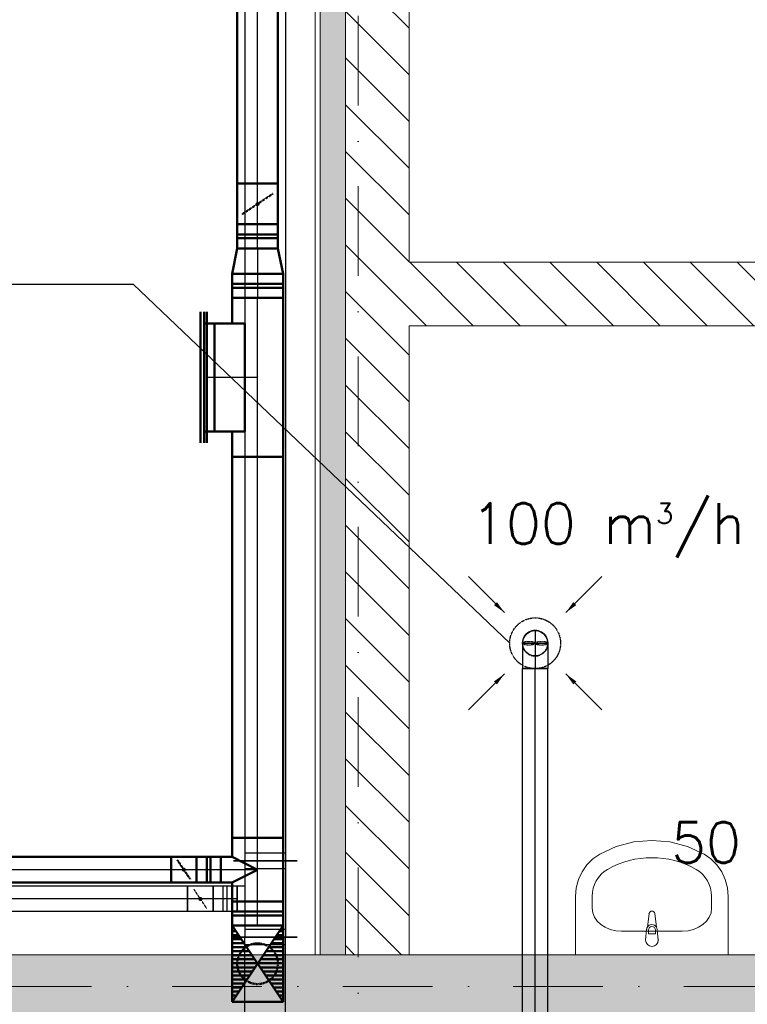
# Model space of a CAD drawing. Header units: millimetres. Extents: x -4612887 to -4536833, y -5457376 to -5415716.
# Tile 22 of 144: x -4600406 to -4597546, y -5441984 to -5438110. Entities that reach past the tile are written whole.
import ezdxf

# ---------------------------------------------------------------- set-up
doc = ezdxf.new("R2010")
doc.units = ezdxf.units.MM
doc.header["$MEASUREMENT"] = 0
doc.linetypes.add('DASHED', pattern=[0.75, 0.5, -0.25])
doc.linetypes.add('Kropki i Kreski', pattern=[670.277762, 352.777767, -176.388884, 0, -141.111112])
doc.layers.get('0').update_dxf_attribs({"color": 8, "lineweight": 18})
for name, color, linetype, lineweight in [('FLUID-W1C', 7, 'Continuous', 30), ('FLUID-W1c-160-ARRGR', 7, 'Continuous', 25), ('FLUID-W6', 7, 'Continuous', 30), ('FLUID-WT1-160-ARRGR', 7, 'Continuous', 25), ('FLUID-Zmiany', 7, 'Continuous', 50), ('is_wnt_opis', 60, 'Continuous', 25), ('Osie', 8, 'Continuous', 18), ('TECHNOLOGIA', 8, 'Continuous', 18), ('Ściany wewnętrzne', 7, 'Continuous', 18)]:
    doc.layers.add(name, color=color, linetype=linetype, lineweight=lineweight)
for name, color, linetype in [('FLUID-W1C-SYM', 7, 'Continuous'), ('FLUID-W6-SYM', 7, 'Continuous'), ('FLUID-Zmiany-SYM', 7, 'Continuous')]:
    doc.layers.add(name, color=color, linetype=linetype)
doc.styles.add('FDBES', font='simplex.shx')
doc.dimstyles.new('FDBES', dxfattribs={"dimscale": 50, "dimtxt": 4, "dimasz": 2.5, "dimexe": 0.8, "dimexo": 2, "dimgap": 1, "dimtad": 1, "dimdsep": 46, "dimtxsty": 'FDBES', "dimcen": 2.5, "dimclrd": 4, "dimclre": 5, "dimadec": 0, "dimazin": 0, "dimtfac": 1, "dimtmove": 0, "dimatfit": 3, "dimfxl": 1, "dimarcsym": 0})
pattern_1 = [(315, (-4559356.9, -5416807.61), (91.92388, 91.92388), [])]

# ---------------------------------------------------------------- blocks, each defined once
blk = doc.blocks.new('*U116')
at = {"linetype": 'Continuous'}
h = blk.add_hatch(dxfattribs=at)
h.set_pattern_fill('LINE', scale=127, angle=90, style=0)
h.paths.add_polyline_path([(-150, 100), (150, 100), (-150, -100), (150, -100)])
at = {"color": 10, "linetype": 'Continuous', "lineweight": -2}
for p, q in [((-150, -100), (-150, 100)), ((150, 100), (150, -100))]:
    blk.add_line(p, q, dxfattribs=at)
at = {"color": 0, "linetype": 'ByBlock', "lineweight": -2}
for p, q in [((-150, 100), (150, 100)), ((-150, -100), (150, -100))]:
    blk.add_line(p, q, dxfattribs=at)
at = {"color": 7, "linetype": 'Continuous'}
for p, q in [((-150, 100), (150, -100)), ((-150, -100), (150, 100))]:
    blk.add_line(p, q, dxfattribs=at)
at = {"color": 7, "linetype": 'DASHED'}
blk.add_circle((0, 0), 80, dxfattribs=at)
blk = doc.blocks.new('*U115')
at = {"color": 10, "linetype": 'Continuous', "lineweight": -2}
for p, q in [((-750, -100), (-750, 100)), ((750, 100), (750, -100))]:
    blk.add_line(p, q, dxfattribs=at)
at = {"color": 0, "linetype": 'ByBlock', "lineweight": -2}
for p, q in [((-750, 100), (750, 100)), ((-750, -100), (750, -100))]:
    blk.add_line(p, q, dxfattribs=at)
at = {"layer": 'FLUID-Zmiany-SYM', "color": 7, "linetype": 'Continuous'}
blk.add_line((-750, 0), (750, 0), dxfattribs=at)
blk = doc.blocks.new('*U114')
at = {"color": 10, "linetype": 'Continuous', "lineweight": -2}
for p, q in [((-50, 145), (50, 145)), ((-125, -100), (-125, 100)), ((125, 100), (125, -100))]:
    blk.add_line(p, q, dxfattribs=at)
at = {"color": 0, "linetype": 'ByBlock', "lineweight": -2}
for p, q in [((-50, 100), (-50, 145)), ((50, 145), (50, 100)), ((-125, 100), (-50, 100)), ((50, 100), (125, 100)), ((-125, -100), (125, -100))]:
    blk.add_line(p, q, dxfattribs=at)
at = {"color": 7, "linetype": 'Continuous'}
for p, q in [((0, 0), (-50, 100)), ((50, 100), (0, 0))]:
    blk.add_line(p, q, dxfattribs=at)
at = {"layer": 'FLUID-Zmiany-SYM', "color": 7, "linetype": 'Continuous'}
for p, q in [((0, 0), (0, 145)), ((-125, 0), (125, 0))]:
    blk.add_line(p, q, dxfattribs=at)
blk = doc.blocks.new('*U113')
at = {"color": 10, "linetype": 'Continuous', "lineweight": -2}
for p, q in [((-47.5, -100), (-47.5, 100)), ((47.5, 100), (47.5, -100))]:
    blk.add_line(p, q, dxfattribs=at)
at = {"color": 0, "linetype": 'ByBlock', "lineweight": -2}
for p, q in [((-47.5, 100), (47.5, 100)), ((-47.5, -100), (47.5, -100))]:
    blk.add_line(p, q, dxfattribs=at)
at = {"color": 7, "linetype": 'Continuous'}
for p, q in [((-7.5, 100), (-7.5, -100)), ((7.5, 100), (7.5, -100))]:
    blk.add_line(p, q, dxfattribs=at)
at = {"layer": 'FLUID-Zmiany-SYM', "color": 7, "linetype": 'Continuous'}
blk.add_line((-47.5, 0), (47.5, 0), dxfattribs=at)
blk = doc.blocks.new('*U112')
at = {"color": 10, "linetype": 'Continuous', "lineweight": -2}
for p, q in [((-50, -50), (-50, 50)), ((50, 50), (50, -50))]:
    blk.add_line(p, q, dxfattribs=at)
at = {"color": 0, "linetype": 'ByBlock', "lineweight": -2}
for p, q in [((-50, 50), (50, 50)), ((-50, -50), (50, -50))]:
    blk.add_line(p, q, dxfattribs=at)
at = {"color": 7, "linetype": 'DASHED'}
blk.add_line((-25, 37.5), (25, -37.5), dxfattribs=at)
at = {"color": 7, "linetype": 'Continuous'}
blk.add_lwpolyline([(-4, 0, 8, 8, 1), (4, 0, 8, 8, 1)], format="xyseb", close=True, dxfattribs=at)
at = {"layer": 'FLUID-Zmiany-SYM', "color": 7, "linetype": 'Continuous'}
blk.add_line((-50, 0), (50, 0), dxfattribs=at)
blk = doc.blocks.new('*U111')
at = {"color": 10, "linetype": 'Continuous', "lineweight": -2}
for p, q in [((-47.5, -50), (-47.5, 50)), ((47.5, 50), (47.5, -50))]:
    blk.add_line(p, q, dxfattribs=at)
at = {"color": 0, "linetype": 'ByBlock', "lineweight": -2}
for p, q in [((-47.5, 50), (47.5, 50)), ((-47.5, -50), (47.5, -50))]:
    blk.add_line(p, q, dxfattribs=at)
at = {"color": 7, "linetype": 'Continuous'}
for p, q in [((-7.5, 50), (-7.5, -50)), ((7.5, 50), (7.5, -50))]:
    blk.add_line(p, q, dxfattribs=at)
at = {"layer": 'FLUID-Zmiany-SYM', "color": 7, "linetype": 'Continuous'}
blk.add_line((-47.5, 0), (47.5, 0), dxfattribs=at)
blk = doc.blocks.new('*U110')
at = {"color": 10, "linetype": 'Continuous', "lineweight": -2}
for p, q in [((-825, -50), (-825, 50)), ((825, 50), (825, -50))]:
    blk.add_line(p, q, dxfattribs=at)
at = {"color": 0, "linetype": 'ByBlock', "lineweight": -2}
for p, q in [((-825, 50), (825, 50)), ((-825, -50), (825, -50))]:
    blk.add_line(p, q, dxfattribs=at)
at = {"layer": 'FLUID-Zmiany-SYM', "color": 7, "linetype": 'Continuous'}
blk.add_line((-825, 0), (825, 0), dxfattribs=at)
blk = doc.blocks.new('*U109')
at = {"color": 7, "linetype": 'Continuous'}
blk.add_line((-257.5, 25), (257.5, 25), dxfattribs=at)
at = {"color": 0, "linetype": 'ByBlock', "lineweight": -2}
for p, q in [((-257.5, 10), (257.5, 10)), ((-212.5, 0), (-212.5, 10)), ((212.5, 0), (212.5, 10))]:
    blk.add_line(p, q, dxfattribs=at)
blk = doc.blocks.new('*U108')
at = {"color": 10, "linetype": 'Continuous', "lineweight": -2}
for p, q in [((-257.5, 200), (257.5, 200)), ((-312.5, -100), (-312.5, 100)), ((312.5, 100), (312.5, -100)), ((-212.5, 50), (212.5, 50))]:
    blk.add_line(p, q, dxfattribs=at)
at = {"color": 0, "linetype": 'ByBlock', "lineweight": -2}
for p, q in [((-212.5, 200), (-212.5, 50)), ((212.5, 50), (212.5, 200)), ((-312.5, 100), (-212.5, 100)), ((212.5, 100), (312.5, 100)), ((-212.5, 50), (212.5, 50)), ((-312.5, -100), (312.5, -100))]:
    blk.add_line(p, q, dxfattribs=at)
at = {"color": 7, "linetype": 'Continuous'}
blk.add_line((-212.5, 170), (212.5, 170), dxfattribs=at)
at = {"layer": 'FLUID-Zmiany-SYM', "color": 7, "linetype": 'Continuous'}
for p, q in [((0, 0), (0, 200)), ((-312.5, 0), (312.5, 0))]:
    blk.add_line(p, q, dxfattribs=at)
blk = doc.blocks.new('*U107')
at = {"color": 0, "linetype": 'ByBlock', "lineweight": -2}
for p, q in [((-50, 80), (50, 100)), ((-50, -80), (50, -100))]:
    blk.add_line(p, q, dxfattribs=at)
at = {"color": 10, "linetype": 'Continuous', "lineweight": -2}
for p, q in [((-50, -80), (-50, 80)), ((50, 100), (50, -100))]:
    blk.add_line(p, q, dxfattribs=at)
at = {"layer": 'FLUID-Zmiany-SYM', "color": 7, "linetype": 'Continuous'}
blk.add_line((-50, 0), (50, 0), dxfattribs=at)
blk = doc.blocks.new('*U106')
at = {"color": 10, "linetype": 'Continuous', "lineweight": -2}
for p, q in [((-47.5, -100), (-47.5, 100)), ((47.5, 100), (47.5, -100))]:
    blk.add_line(p, q, dxfattribs=at)
at = {"color": 0, "linetype": 'ByBlock', "lineweight": -2}
for p, q in [((-47.5, 100), (47.5, 100)), ((-47.5, -100), (47.5, -100))]:
    blk.add_line(p, q, dxfattribs=at)
at = {"color": 7, "linetype": 'Continuous'}
for p, q in [((-7.5, 100), (-7.5, -100)), ((7.5, 100), (7.5, -100))]:
    blk.add_line(p, q, dxfattribs=at)
at = {"layer": 'FLUID-Zmiany-SYM', "color": 7, "linetype": 'Continuous'}
blk.add_line((-47.5, 0), (47.5, 0), dxfattribs=at)
blk = doc.blocks.new('*U102')
at = {"color": 10, "linetype": 'Continuous', "lineweight": -2}
for p, q in [((-80, -80), (-80, 80)), ((80, 80), (80, -80))]:
    blk.add_line(p, q, dxfattribs=at)
at = {"color": 0, "linetype": 'ByBlock', "lineweight": -2}
for p, q in [((-80, 80), (80, 80)), ((-80, -80), (80, -80))]:
    blk.add_line(p, q, dxfattribs=at)
at = {"color": 7, "linetype": 'DASHED'}
blk.add_line((-40, 60), (40, -60), dxfattribs=at)
at = {"color": 7, "linetype": 'Continuous'}
blk.add_lwpolyline([(-4, 0, 8, 8, 1), (4, 0, 8, 8, 1)], format="xyseb", close=True, dxfattribs=at)
at = {"layer": 'FLUID-Zmiany-SYM', "color": 7, "linetype": 'Continuous'}
blk.add_line((-80, 0), (80, 0), dxfattribs=at)
blk = doc.blocks.new('*U101')
at = {"color": 10, "linetype": 'Continuous', "lineweight": -2}
for p, q in [((-47.5, -80), (-47.5, 80)), ((47.5, 80), (47.5, -80))]:
    blk.add_line(p, q, dxfattribs=at)
at = {"color": 0, "linetype": 'ByBlock', "lineweight": -2}
for p, q in [((-47.5, 80), (47.5, 80)), ((-47.5, -80), (47.5, -80))]:
    blk.add_line(p, q, dxfattribs=at)
at = {"color": 7, "linetype": 'Continuous'}
for p, q in [((-7.5, 80), (-7.5, -80)), ((7.5, 80), (7.5, -80))]:
    blk.add_line(p, q, dxfattribs=at)
at = {"layer": 'FLUID-Zmiany-SYM', "color": 7, "linetype": 'Continuous'}
blk.add_line((-47.5, 0), (47.5, 0), dxfattribs=at)
blk = doc.blocks.new('*U100')
at = {"color": 10, "linetype": 'Continuous', "lineweight": -2}
for p, q in [((-650, -80), (-650, 80)), ((650, 80), (650, -80))]:
    blk.add_line(p, q, dxfattribs=at)
at = {"color": 0, "linetype": 'ByBlock', "lineweight": -2}
for p, q in [((-650, 80), (650, 80)), ((-650, -80), (650, -80))]:
    blk.add_line(p, q, dxfattribs=at)
at = {"layer": 'FLUID-Zmiany-SYM', "color": 7, "linetype": 'Continuous'}
blk.add_line((-650, 0), (650, 0), dxfattribs=at)
blk = doc.blocks.new('*U624')
at = {"color": 210, "linetype": 'Continuous', "lineweight": -2}
for p, q in [((-1700, -125), (-1700, 125)), ((1700, 125), (1700, -125))]:
    blk.add_line(p, q, dxfattribs=at)
at = {"color": 0, "linetype": 'ByBlock', "lineweight": -2}
for p, q in [((-1700, 80), (1700, 80)), ((-1700, -80), (1700, -80))]:
    blk.add_line(p, q, dxfattribs=at)
at = {"color": 7, "linetype": 'Continuous'}
for p, q in [((-1670, -80), (-1670, 80)), ((1670, 80), (1670, -80))]:
    blk.add_line(p, q, dxfattribs=at)
blk = doc.blocks.new('*U623')
at = {"color": 210, "linetype": 'Continuous', "lineweight": -2}
for p, q in [((-850, -50), (-850, 50)), ((850, 50), (850, -50))]:
    blk.add_line(p, q, dxfattribs=at)
at = {"color": 0, "linetype": 'ByBlock', "lineweight": -2}
for p, q in [((-850, 50), (850, 50)), ((-850, -50), (850, -50))]:
    blk.add_line(p, q, dxfattribs=at)
at = {"layer": 'FLUID-W6-SYM', "color": 7, "linetype": 'Continuous'}
blk.add_line((-850, 0), (850, 0), dxfattribs=at)
blk = doc.blocks.new('*U619')
at = {"color": 210, "linetype": 'Continuous', "lineweight": -2}
for p, q in [((-150, -125), (-150, 125)), ((150, 125), (150, -125)), ((50, -110), (-50, -110))]:
    blk.add_line(p, q, dxfattribs=at)
at = {"color": 0, "linetype": 'ByBlock', "lineweight": -2}
for p, q in [((-150, 80), (150, 80)), ((-150, -80), (150, -80)), ((-50, -80), (-50, -110)), ((50, -110), (50, -80))]:
    blk.add_line(p, q, dxfattribs=at)
at = {"color": 7, "linetype": 'Continuous'}
for p, q in [((-120, -80), (-120, 80)), ((120, 80), (120, -80))]:
    blk.add_line(p, q, dxfattribs=at)
blk = doc.blocks.new('*U618')
at = {"color": 210, "linetype": 'Continuous', "lineweight": -2}
for p, q in [((-50, -50), (-50, 50)), ((50, 50), (50, -50))]:
    blk.add_line(p, q, dxfattribs=at)
at = {"color": 0, "linetype": 'ByBlock', "lineweight": -2}
for p, q in [((-50, 50), (50, 50)), ((-50, -50), (50, -50))]:
    blk.add_line(p, q, dxfattribs=at)
at = {"color": 7, "linetype": 'DASHED'}
blk.add_line((-25, 37.5), (25, -37.5), dxfattribs=at)
at = {"color": 7, "linetype": 'Continuous'}
blk.add_lwpolyline([(-4, 0, 8, 8, 1), (4, 0, 8, 8, 1)], format="xyseb", close=True, dxfattribs=at)
at = {"layer": 'FLUID-W6-SYM', "color": 7, "linetype": 'Continuous'}
blk.add_line((-50, 0), (50, 0), dxfattribs=at)
blk = doc.blocks.new('*U617')
at = {"color": 210, "linetype": 'Continuous', "lineweight": -2}
for p, q in [((-47.5, -50), (-47.5, 50)), ((47.5, 50), (47.5, -50))]:
    blk.add_line(p, q, dxfattribs=at)
at = {"color": 0, "linetype": 'ByBlock', "lineweight": -2}
for p, q in [((-47.5, 50), (47.5, 50)), ((-47.5, -50), (47.5, -50))]:
    blk.add_line(p, q, dxfattribs=at)
at = {"color": 7, "linetype": 'Continuous'}
for p, q in [((-7.5, 50), (-7.5, -50)), ((7.5, 50), (7.5, -50))]:
    blk.add_line(p, q, dxfattribs=at)
at = {"layer": 'FLUID-W6-SYM', "color": 7, "linetype": 'Continuous'}
blk.add_line((-47.5, 0), (47.5, 0), dxfattribs=at)
blk = doc.blocks.new('*U468')
at = {"color": 181, "linetype": 'Continuous', "lineweight": -2}
for p, q in [((-713, -50), (-713, 50)), ((713, 50), (713, -50))]:
    blk.add_line(p, q, dxfattribs=at)
at = {"color": 0, "linetype": 'ByBlock', "lineweight": -2}
for p, q in [((-713, 50), (713, 50)), ((-713, -50), (713, -50))]:
    blk.add_line(p, q, dxfattribs=at)
at = {"layer": 'FLUID-W1C-SYM', "color": 7, "linetype": 'Continuous'}
blk.add_line((-713, 0), (713, 0), dxfattribs=at)
blk = doc.blocks.new('*U616')
at = {"color": 210, "linetype": 'Continuous', "lineweight": -2}
for p, q in [((-250, -125), (-250, 125)), ((250, 125), (250, -125))]:
    blk.add_line(p, q, dxfattribs=at)
at = {"color": 0, "linetype": 'ByBlock', "lineweight": -2}
for p, q in [((-250, 80), (250, 80)), ((-250, -80), (250, -80))]:
    blk.add_line(p, q, dxfattribs=at)
at = {"color": 7, "linetype": 'Continuous'}
for p, q in [((-220, -80), (-220, 80)), ((220, 80), (220, -80))]:
    blk.add_line(p, q, dxfattribs=at)
blk = doc.blocks.new('*U471')
at = {"color": 7, "linetype": 'DASHED'}
blk.add_circle((0, 0), 100, dxfattribs=at)
at = {"color": 0, "linetype": 'ByBlock', "lineweight": -2}
blk.add_circle((0, 0), 50, dxfattribs=at)
at = {"color": 7, "linetype": 'DASHED'}
for centre in [(0, 25), (0, -25)]:
    blk.add_ellipse(centre, major_axis=(0, 25), ratio=0.3, dxfattribs=at)
blk = doc.blocks.new('*U472')
at = {"color": 0, "linetype": 'ByBlock', "lineweight": -2}
for p, q in [((-25, 50), (75, 50)), ((-25, -50), (75, -50))]:
    blk.add_line(p, q, dxfattribs=at)
at = {"color": 181, "linetype": 'Continuous', "lineweight": -2}
blk.add_line((75, 50), (75, -50), dxfattribs=at)
at = {"color": 0, "linetype": 'ByBlock', "lineweight": -2}
blk.add_ellipse((-25, 0), major_axis=(0, 50), ratio=1, start_param=0, end_param=3.141593, dxfattribs=at)
at = {"color": 7, "linetype": 'DASHED'}
blk.add_ellipse((-25, 0), major_axis=(0, 50), ratio=1, start_param=3.141593, end_param=6.283185, dxfattribs=at)
at = {"layer": 'FLUID-W1C-SYM', "color": 7, "linetype": 'Continuous'}
for p, q in [((-25, -50), (-25, 50)), ((-75, 0), (75, 0))]:
    blk.add_line(p, q, dxfattribs=at)
blk = doc.blocks.new('*U473')
at = {"color": 0, "linetype": 'ByBlock', "lineweight": -2}
blk.add_circle((0, 0), 50, dxfattribs=at)

msp = doc.modelspace()

# ---------------------------------------------------------------- hatches: boundary and pattern name
at = {"layer": 'Ściany wewnętrzne', "linetype": 'Continuous'}
h = msp.add_hatch(dxfattribs=at)
h.set_pattern_fill('CEGŁA_ZWYKŁA__2_', color=8, style=0, pattern_type=2)
h.set_pattern_definition(pattern_1)
h.paths.add_polyline_path([(-4598875.4, -5441789.1), (-4598875.4, -5437114.1), (-4599125.4, -5437114.1), (-4599125.4, -5441789.1)])
h = msp.add_hatch(dxfattribs=at)
h.set_pattern_fill('SIATKA_SZEŚCIOKĄTNA', color=8, style=0, pattern_type=2)
h.set_pattern_definition([(90, (-4559356.897, -5416807.61), (-51.961524, 0), [30, -60]), (90, (-4559382.88, -5416762.61), (-51.961524, 0), [30, -60]), (150, (-4559356.897, -5416777.61), (25.98076, 45), [30, -60]), (150, (-4559408.86, -5416777.61), (25.98076, 45), [30, -60]), (210, (-4559356.897, -5416807.61), (-25.98076, 45), [30, -60]), (210, (-4559408.86, -5416807.61), (-25.98076, 45), [30, -60])])
h.paths.add_polyline_path([(-4599225.4, -5437234.1), (-4599225.4, -5441789.1), (-4599125.4, -5441789.1), (-4599125.4, -5437234.1)])
h = msp.add_hatch(dxfattribs=at)
h.set_pattern_fill('CEGŁA_ZWYKŁA__2_', color=8, style=0, pattern_type=2)
h.set_pattern_definition(pattern_1)
h.paths.add_polyline_path([(-4598875.4, -5439314.1), (-4592875.7, -5439314.1), (-4593125.7, -5439064.1), (-4598875.4, -5439064.1)])
h = msp.add_hatch(dxfattribs=at)
h.set_pattern_fill('BETON_ZBROJONY', color=8, style=0, pattern_type=2)
h.set_pattern_definition([(45, (-4559356.9, -5416807.61), (-70.71068, 70.71068), []), (45, (-4559392.25, -5416772.26), (-70.71068, 70.71068), [75, -25])])
h.paths.add_polyline_path([(-4603450.7, -5441789.1), (-4603450.7, -5442039.1), (-4593275.7, -5442039.1), (-4593275.7, -5441789.1)])

# ---------------------------------------------------------------- linework, layer by layer
at = {"layer": 'is_wnt_opis', "color": 2}
for p, q in [((-4602562.5, -5439150.4), (-4599960.6, -5439150.4)), ((-4599960.6, -5439150.4), (-4598479.9, -5440563.4))]:
    msp.add_line(p, q, dxfattribs=at)
at = {"layer": 'Osie', "color": 8, "linetype": 'Kropki i Kreski'}
for p, q in [((-4599075.7, -5455206.5), (-4599075.7, -5416506)), ((-4551857, -5441914.1), (-4607179.5, -5441914.1))]:
    msp.add_line(p, q, dxfattribs=at)
at = {"layer": 'TECHNOLOGIA', "color": 8, "linetype": 'Continuous'}
for p, q in [((-4597991.8, -5441345.3), (-4598060.8, -5441363.6)), ((-4597920.8, -5441339.1), (-4597991.8, -5441345.3)), ((-4597849.9, -5441345.3), (-4597920.8, -5441339.1)), ((-4597780.8, -5441363.6), (-4597849.9, -5441345.3)), ((-4598060.8, -5441363.6), (-4598126, -5441393.5)), ((-4597715.7, -5441393.5), (-4597780.8, -5441363.6)), ((-4598153, -5441412.2), (-4598176.3, -5441435.7)), ((-4598126, -5441393.5), (-4598153, -5441412.2)), ((-4597688.7, -5441412.2), (-4597715.7, -5441393.5)), ((-4597665.3, -5441435.7), (-4597688.7, -5441412.2)), ((-4598195.3, -5441463.1), (-4598209.3, -5441493.6)), ((-4598176.3, -5441435.7), (-4598195.3, -5441463.1)), ((-4597646.3, -5441463.1), (-4597665.3, -5441435.7)), ((-4597632.3, -5441493.6), (-4597646.3, -5441463.1)), ((-4598209.3, -5441493.6), (-4598217.9, -5441526.3)), ((-4597623.7, -5441526.3), (-4597632.3, -5441493.6)), ((-4598217.9, -5441526.3), (-4598220.8, -5441560)), ((-4597620.8, -5441560), (-4597623.7, -5441526.3)), ((-4598220.8, -5441560), (-4598220.8, -5441789.1)), ((-4598155.6, -5441605.8), (-4598155.6, -5441560)), ((-4597686, -5441605.8), (-4597686, -5441560)), ((-4597620.8, -5441789.1), (-4597620.8, -5441560)), ((-4597931.9, -5441627.4), (-4597938.6, -5441680.3)), ((-4597903.1, -5441680.3), (-4597909.7, -5441627.4)), ((-4598039.7, -5441696.8), (-4597802, -5441696.8)), ((-4597941.8, -5441689.8), (-4597945.8, -5441731.8)), ((-4597934.4, -5441706.9), (-4597934.4, -5441692)), ((-4597907.2, -5441692), (-4597907.2, -5441706.9)), ((-4597895.8, -5441731.8), (-4597899.8, -5441689.8)), ((-4597907.2, -5441706.9), (-4597934.4, -5441706.9)), ((-4598220.8, -5441789.1), (-4597620.8, -5441789.1))]:
    msp.add_line(p, q, dxfattribs=at)
for centre, radius, start, end in [((-4597920.8, -5441628.8), 11.2, 7.1389, 172.8611), ((-4597920.8, -5441691.7), 21.1, 147.229, 174.8304), ((-4597920.8, -5441691.7), 21.1, 32.771, 147.229), ((-4597920.8, -5441692), 13.6, 0, 180), ((-4597920.8, -5441691.7), 21.1, 5.1696, 32.771), ((-4597920.8, -5441731.8), 25, 180, 0)]:
    msp.add_arc(centre, radius, start, end, dxfattribs=at)
for centre, major_axis, ratio, start_param, end_param in [((-4597920.8, -5441789.1), (0, -381.8), 0.956522, 2.644618, 3.638567), ((-4598039.7, -5441560), (0, -121.2), 0.956522, 3.638567, 4.712389), ((-4597802, -5441560), (0, -121.2), 0.956522, 1.570796, 2.644618), ((-4598039.5, -5441605.8), (116.1, 0), 0.783646, 3.141593, 4.712389), ((-4597802.1, -5441605.8), (116.1, 0), 0.783646, 4.712389, 6.283185)]:
    msp.add_ellipse(centre, major_axis=major_axis, ratio=ratio, start_param=start_param, end_param=end_param, dxfattribs=at)
for p in [(-4597931.9, -5441627.4), (-4597941.8, -5441689.8), (-4597903.1, -5441680.3), (-4597895.8, -5441731.8)]:
    msp.add_point(p, dxfattribs=at)
at = {"layer": 'Ściany wewnętrzne', "color": 8, "linetype": 'Continuous'}
for p, q in [((-4599125.4, -5437114.1), (-4599125.4, -5441789.1)), ((-4599225.4, -5437234.1), (-4599225.4, -5441789.1))]:
    msp.add_line(p, q, dxfattribs=at)
at = {"layer": 'Ściany wewnętrzne', "color": 8, "linetype": 'Continuous', "flags": 128}
for points in [[(-4598875.4, -5439064.1), (-4598875.4, -5436764.1)], [(-4599245.4, -5437234.1), (-4599245.4, -5441789.1)], [(-4593125.7, -5439064.1), (-4598875.4, -5439064.1)], [(-4598875.4, -5441789.1), (-4598875.4, -5439314.1)], [(-4598875.4, -5439314.1), (-4592875.7, -5439314.1)], [(-4593275.7, -5441789.1), (-4603450.7, -5441789.1)], [(-4599225.4, -5441789.1), (-4599245.4, -5441789.1)], [(-4599125.4, -5441789.1), (-4599225.4, -5441789.1)], [(-4598875.4, -5441789.1), (-4599125.4, -5441789.1)]]:
    msp.add_lwpolyline(points, dxfattribs=at)

# ---------------------------------------------------------------- block references
at = {"layer": 'FLUID-W1C', "color": 181, "linetype": 'Continuous'}
for name, p, rotation in [('*U471', (-4598379.9, -5440563.4), 90), ('*U472', (-4598379.9, -5440588.4), 270), ('*U468', (-4598379.9, -5441376.4), 90)]:
    msp.add_blockref(name, p, dxfattribs=dict(at, rotation=rotation))
msp.add_blockref('*U473', (-4598379.9, -5440563.4), dxfattribs=at)
at = {"layer": 'FLUID-W6', "color": 210, "linetype": 'Continuous'}
for name, p, rotation in [('*U624', (-4599441.1, -5439719.6), 270), ('*U619', (-4599441.1, -5441569.6), 270), ('*U623', (-4600596.1, -5441569.6), 180), ('*U618', (-4599696.1, -5441569.6), 180), ('*U617', (-4599598.6, -5441569.6), 180), ('*U616', (-4599441.1, -5441969.6), 90)]:
    msp.add_blockref(name, p, dxfattribs=dict(at, rotation=rotation))
at = {"layer": 'FLUID-Zmiany', "color": 10, "linetype": 'Continuous'}
for name, p, rotation in [('*U100', (-4599471.1, -5438104.6), 90), ('*U102', (-4599471.1, -5438834.6), 90), ('*U101', (-4599471.1, -5438962.1), 90), ('*U107', (-4599471.1, -5439059.6), 270), ('*U106', (-4599471.1, -5439157.1), 270), ('*U108', (-4599471.1, -5439517.1), 90), ('*U109', (-4599671.1, -5439517.1), 90), ('*U115', (-4599471.1, -5440579.6), 90), ('*U114', (-4599471.1, -5441454.6), 90), ('*U110', (-4600636.1, -5441454.6), 180), ('*U112', (-4599761.1, -5441454.6), 180), ('*U111', (-4599663.6, -5441454.6), 180), ('*U113', (-4599471.1, -5441627.1), 90), ('*U116', (-4599471.1, -5441824.6), 90)]:
    msp.add_blockref(name, p, dxfattribs=dict(at, rotation=rotation))

# ---------------------------------------------------------------- texts
at = {"layer": 'FLUID-W1c-160-ARRGR', "color": 60, "insert": (-4598093.2, -5440119.3), "char_height": 160, "attachment_point": 5, "style": 'FDBES'}
msp.add_mtext('100 m{\\A2;\\H0.5x;3}/h\\P', dxfattribs=at)
at = {"layer": 'FLUID-WT1-160-ARRGR', "color": 60, "insert": (-4597375.4, -5441373.6), "char_height": 160, "attachment_point": 5, "style": 'FDBES'}
msp.add_mtext('50 m{\\A2;\\H0.5x;3}/h\\P', dxfattribs=at)

# ---------------------------------------------------------------- leaders
at = {"layer": 'FLUID-W1c-160-ARRGR'}
for points in [[(-4598500.6, -5440442.7), (-4598642, -5440301.3)], [(-4598259.2, -5440442.7), (-4598117.7, -5440301.3)], [(-4598500.6, -5440684.2), (-4598642, -5440825.6)], [(-4598259.2, -5440684.2), (-4598117.7, -5440825.6)]]:
    msp.add_leader(points, dimstyle='FDBES', override={"dimscale": 20, "dimclrd": 7}, dxfattribs=at)

doc.saveas('drawing.dxf')
